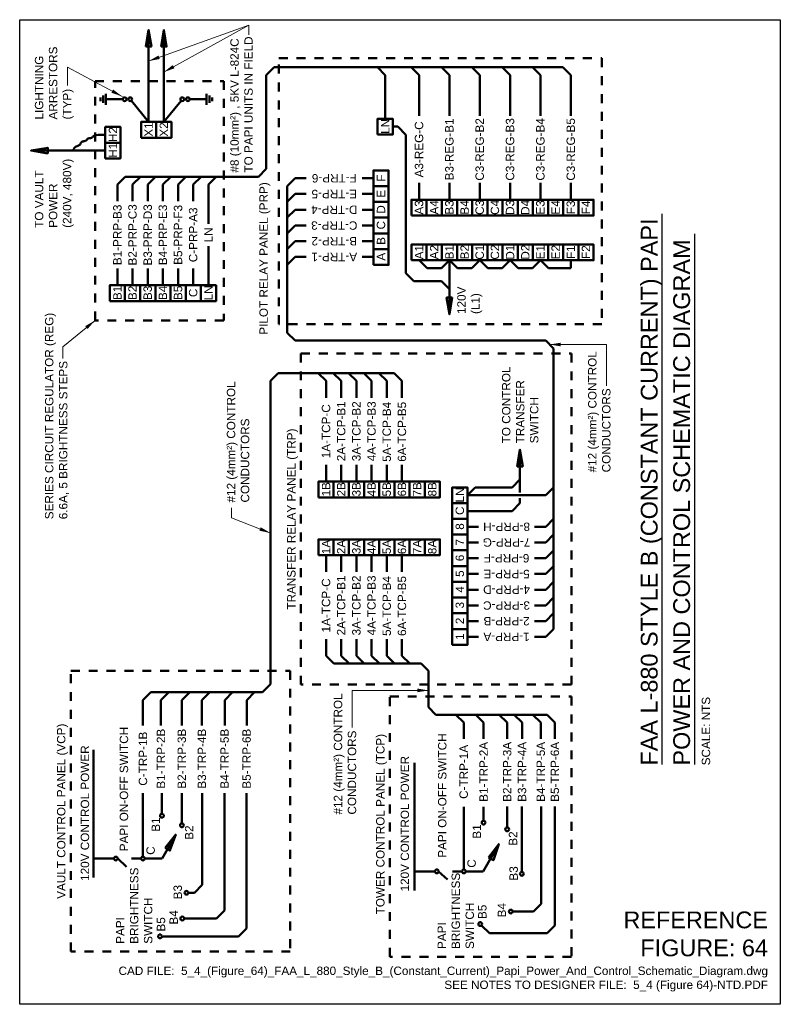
# Model space of a CAD drawing. Header units: inches. Extents: x 0 to 8.5, y 0 to 11.
import ezdxf
from ezdxf.enums import TextEntityAlignment as Align

# ---------------------------------------------------------------- set-up
doc = ezdxf.new("R2010")
doc.units = ezdxf.units.IN
doc.header["$LTSCALE"] = 0.5
doc.header["$MEASUREMENT"] = 0
doc.linetypes.add('HIDDEN2', pattern=[0.1875, 0.125, -0.0625])
doc.layers.get('0').update_dxf_attribs({"linetype": 'CONTINUOUS', "lineweight": 35})
for name, color, linetype, lineweight in [('E-AFLD-CIRC-SERS', 203, 'CONTINUOUS', 50), ('E-AFLD-DEVC', 23, 'CONTINUOUS', 50), ('E-GRND-EQUI', 83, 'CONTINUOUS', 50), ('G-ANNO-RDME', 5, 'CONTINUOUS', 18)]:
    doc.layers.add(name, color=color, linetype=linetype, lineweight=lineweight)
doc.layers.add('G-ANNO-TEXT', color=7, linetype='CONTINUOUS')
doc.layers.add('G-ANNO-TTLB', color=7, linetype='CONTINUOUS')
doc.styles.add('00-E-TITLE-1_1', font='arial.ttf', dxfattribs={"height": 0.1875})
doc.styles.add('01-E-BLDG-1_1', font='arial.ttf', dxfattribs={"height": 0.09375})
doc.styles.add('Arial', font='arial.ttf')
doc.dimstyles.new('01-E-BLDG-1_1', dxfattribs={"dimtxt": 0.09375, "dimasz": 0.125, "dimexe": 0.0625, "dimexo": 0.0625, "dimgap": 0.0625, "dimtad": 1, "dimdec": 4, "dimzin": 3, "dimdsep": 46, "dimlunit": 4, "dimtxsty": '01-E-BLDG-1_1', "dimcen": 0.0625, "dimclrd": 1, "dimclre": 1, "dimclrt": 256, "dimazin": 0, "dimtfac": 1, "dimtdec": 4, "dimtmove": 1, "dimatfit": 3, "dimfxl": 1, "dimfrac": 2, "dimtolj": 1, "dimtzin": 3, "dimlwd": 0, "dimlwe": 0, "dimarcsym": 0})

# ---------------------------------------------------------------- blocks, each defined once
blk = doc.blocks.new('HRUN1')
at = {"linetype": 'Continuous'}
h = blk.add_hatch(color=0, dxfattribs=at)
h.dxf.hatch_style = 1
h.paths.add_polyline_path([(-0.092, 0.0625), (-0.092, -0.0625), (0.283, 0)])
at = {"linetype": 'Continuous', "flags": 128}
blk.add_lwpolyline([(-0.092, 0.0625), (0.283, 0), (-0.092, -0.0625)], close=True, dxfattribs=at)
blk = doc.blocks.new('GROUND')
at = {"color": 0, "linetype": 'Continuous'}
for p, q in [((0, 0), (0, -0.37525)), ((0.124875, -0.37525), (-0.125125, -0.37525)), ((0.083375, -0.437625), (-0.0835, -0.437625)), ((0.041625, -0.500125), (-0.04175, -0.500125))]:
    blk.add_line(p, q, dxfattribs=at)

msp = doc.modelspace()

# ---------------------------------------------------------------- linework, layer by layer
at = {"layer": 'E-AFLD-CIRC-SERS'}
for p, q in [((1.441, 9.858), (1.441, 10.887)), ((1.611, 9.858), (1.611, 10.887)), ((2.755, 10.381), (2.843, 10.469)), ((6.071, 10.469), (2.843, 10.469)), ((4.085, 10.381), (3.997, 10.469)), ((4.463, 10.381), (4.375, 10.469)), ((4.802, 10.381), (4.714, 10.469)), ((5.141, 10.381), (5.053, 10.469)), ((5.48, 10.381), (5.392, 10.469)), ((5.819, 10.381), (5.732, 10.469)), ((6.159, 10.381), (6.071, 10.469)), ((2.755, 9.334), (2.755, 10.381)), ((4.085, 10.381), (4.085, 9.893)), ((4.463, 10.381), (4.463, 9.926)), ((4.802, 10.381), (4.802, 9.926)), ((5.141, 10.381), (5.141, 9.926)), ((5.48, 10.381), (5.48, 9.926)), ((5.819, 10.381), (5.819, 9.926)), ((6.159, 10.381), (6.159, 9.926)), ((1.441, 9.858), (1.248, 10.095)), ((1.611, 9.858), (1.804, 10.095)), ((4.169, 9.805), (4.227, 9.805)), ((4.317, 9.715), (4.227, 9.805)), ((4.317, 9.715), (4.317, 8.168)), ((0.957, 9.538), (0.127, 9.538)), ((1.092, 9.158), (1.179, 9.246)), ((1.179, 9.246), (2.667, 9.246)), ((1.261, 9.158), (1.349, 9.246)), ((1.431, 9.158), (1.519, 9.246)), ((1.6, 9.158), (1.688, 9.246)), ((1.77, 9.158), (1.858, 9.246)), ((1.939, 9.158), (2.027, 9.246)), ((2.109, 9.158), (2.197, 9.246)), ((2.667, 9.246), (2.755, 9.334)), ((1.092, 9.158), (1.092, 8.971)), ((1.261, 9.158), (1.261, 8.971)), ((1.431, 9.158), (1.431, 8.971)), ((1.6, 9.158), (1.6, 8.971)), ((1.77, 9.158), (1.77, 8.971)), ((1.939, 9.158), (1.939, 8.971)), ((2.109, 9.158), (2.109, 8.721)), ((3.078, 9.229), (2.99, 9.141)), ((2.99, 7.503), (2.99, 9.141)), ((3.203, 9.229), (3.078, 9.229)), ((3.953, 9.229), (3.828, 9.229)), ((4.463, 9.176), (4.463, 8.988)), ((4.802, 9.176), (4.802, 8.988)), ((5.141, 9.176), (5.141, 8.988)), ((5.48, 9.176), (5.48, 8.988)), ((5.819, 9.176), (5.819, 8.988)), ((6.159, 9.176), (6.159, 8.988)), ((3.078, 9.053), (2.99, 8.965)), ((3.203, 9.053), (3.078, 9.053)), ((3.953, 9.053), (3.828, 9.053)), ((3.078, 8.877), (2.99, 8.789)), ((3.203, 8.877), (3.078, 8.877)), ((3.953, 8.877), (3.828, 8.877)), ((3.078, 8.701), (2.99, 8.613)), ((3.203, 8.701), (3.078, 8.701)), ((3.953, 8.701), (3.828, 8.701)), ((2.109, 8.471), (2.109, 8.033)), ((3.078, 8.525), (2.99, 8.437)), ((3.203, 8.525), (3.078, 8.525)), ((3.953, 8.525), (3.828, 8.525)), ((3.078, 8.349), (2.99, 8.261)), ((3.203, 8.349), (3.078, 8.349)), ((3.953, 8.349), (3.828, 8.349)), ((4.552, 8.223), (4.463, 8.312)), ((4.802, 8.312), (4.714, 8.224)), ((4.802, 8.312), (4.802, 7.708)), ((4.891, 8.223), (4.802, 8.312)), ((5.141, 8.312), (5.053, 8.224)), ((5.231, 8.223), (5.141, 8.312)), ((5.48, 8.312), (5.392, 8.224)), ((5.57, 8.223), (5.48, 8.312)), ((5.819, 8.312), (5.732, 8.224)), ((5.909, 8.223), (5.819, 8.312)), ((6.159, 8.312), (6.159, 8.223)), ((1.092, 8.221), (1.092, 8.033)), ((1.261, 8.221), (1.261, 8.033)), ((1.431, 8.221), (1.431, 8.033)), ((1.6, 8.221), (1.6, 8.033)), ((1.77, 8.221), (1.77, 8.033)), ((1.939, 8.221), (1.939, 8.033)), ((4.406, 8.079), (4.317, 8.168)), ((4.552, 8.223), (4.714, 8.224)), ((4.891, 8.223), (5.053, 8.224)), ((5.231, 8.223), (5.392, 8.224)), ((5.57, 8.223), (5.732, 8.224)), ((5.909, 8.223), (6.159, 8.223)), ((4.712, 8.079), (4.406, 8.079)), ((4.802, 7.989), (4.712, 8.079)), ((3.078, 7.415), (2.99, 7.503)), ((5.879, 7.415), (3.078, 7.415)), ((5.966, 7.327), (5.879, 7.415)), ((5.966, 4.192), (5.966, 7.327)), ((2.802, 6.964), (2.89, 7.052)), ((2.89, 7.052), (4.184, 7.052)), ((3.424, 6.964), (3.336, 7.052)), ((3.593, 6.964), (3.505, 7.052)), ((3.763, 6.964), (3.675, 7.052)), ((3.932, 6.964), (3.845, 7.052)), ((4.102, 6.964), (4.014, 7.052)), ((4.272, 6.964), (4.184, 7.052)), ((2.802, 3.576), (2.802, 6.964)), ((3.424, 6.964), (3.424, 6.777)), ((3.593, 6.777), (3.593, 6.964)), ((3.763, 6.964), (3.763, 6.777)), ((3.932, 6.964), (3.932, 6.777)), ((4.102, 6.964), (4.102, 6.777)), ((4.272, 6.964), (4.272, 6.777)), ((5.591, 5.719), (5.591, 6.197)), ((3.424, 6.027), (3.424, 5.839)), ((3.593, 5.839), (3.593, 6.027)), ((3.763, 6.027), (3.763, 5.839)), ((3.932, 6.027), (3.932, 5.839)), ((4.102, 6.027), (4.102, 5.839)), ((4.272, 6.027), (4.272, 5.839)), ((5.591, 5.863), (5.504, 5.775)), ((5.091, 5.775), (5.004, 5.687)), ((5.091, 5.775), (5.504, 5.775)), ((5.966, 5.775), (5.879, 5.687)), ((5.879, 5.687), (5.004, 5.687)), ((5.591, 5.599), (5.591, 5.656)), ((5.504, 5.511), (5.004, 5.511)), ((5.591, 5.599), (5.504, 5.511)), ((5.966, 5.423), (5.879, 5.335)), ((5.129, 5.335), (5.004, 5.335)), ((5.879, 5.335), (5.754, 5.335)), ((5.966, 5.247), (5.879, 5.16)), ((5.129, 5.16), (5.004, 5.16)), ((5.879, 5.16), (5.754, 5.16)), ((5.966, 5.071), (5.879, 4.984)), ((3.424, 4.831), (3.424, 5.018)), ((3.593, 5.018), (3.593, 4.831)), ((3.763, 4.831), (3.763, 5.018)), ((3.932, 4.831), (3.932, 5.018)), ((4.102, 4.831), (4.102, 5.018)), ((4.272, 4.831), (4.272, 5.018)), ((5.129, 4.984), (5.004, 4.984)), ((5.879, 4.984), (5.754, 4.984)), ((5.966, 4.896), (5.879, 4.808)), ((5.129, 4.808), (5.004, 4.808)), ((5.879, 4.808), (5.754, 4.808)), ((5.129, 4.632), (5.004, 4.632)), ((5.879, 4.632), (5.754, 4.632)), ((5.966, 4.72), (5.879, 4.632)), ((5.966, 4.544), (5.879, 4.456)), ((5.129, 4.456), (5.004, 4.456)), ((5.879, 4.456), (5.754, 4.456)), ((5.966, 4.368), (5.879, 4.28)), ((5.129, 4.28), (5.004, 4.28)), ((5.879, 4.28), (5.754, 4.28)), ((5.966, 4.192), (5.879, 4.104)), ((3.424, 3.893), (3.424, 4.081)), ((3.593, 4.081), (3.593, 3.893)), ((3.763, 3.893), (3.763, 4.081)), ((3.932, 3.893), (3.932, 4.081)), ((4.102, 3.893), (4.102, 4.081)), ((4.272, 3.893), (4.272, 4.081)), ((5.129, 4.104), (5.004, 4.104)), ((5.879, 4.104), (5.754, 4.104)), ((3.512, 3.806), (3.424, 3.893)), ((3.681, 3.806), (3.593, 3.893)), ((3.851, 3.806), (3.763, 3.893)), ((4.02, 3.806), (3.932, 3.893)), ((4.19, 3.806), (4.102, 3.893)), ((4.359, 3.806), (4.272, 3.893)), ((3.512, 3.806), (4.488, 3.806)), ((4.568, 3.725), (4.488, 3.806)), ((4.568, 3.725), (4.568, 3.318)), ((2.713, 3.488), (2.802, 3.576)), ((1.377, 3.399), (1.465, 3.487)), ((1.465, 3.487), (2.713, 3.488)), ((1.579, 3.399), (1.668, 3.488)), ((1.813, 3.399), (1.902, 3.488)), ((2.037, 3.399), (2.126, 3.488)), ((2.291, 3.399), (2.379, 3.488)), ((2.537, 3.399), (2.625, 3.488)), ((1.377, 3.113), (1.377, 3.399)), ((1.579, 3.113), (1.579, 3.399)), ((1.813, 3.113), (1.813, 3.399)), ((2.037, 3.113), (2.037, 3.399)), ((2.291, 3.113), (2.291, 3.399)), ((2.537, 3.113), (2.537, 3.399)), ((4.652, 3.235), (4.568, 3.318)), ((4.652, 3.235), (5.894, 3.235)), ((4.962, 3.147), (4.874, 3.235)), ((5.184, 3.147), (5.096, 3.235)), ((5.448, 3.147), (5.36, 3.235)), ((5.615, 3.147), (5.526, 3.235)), ((5.823, 3.147), (5.734, 3.235)), ((5.981, 3.147), (5.894, 3.235)), ((4.962, 2.966), (4.962, 3.147)), ((5.184, 2.966), (5.184, 3.147)), ((5.448, 2.966), (5.448, 3.147)), ((5.615, 2.966), (5.615, 3.147)), ((5.823, 2.966), (5.823, 3.147)), ((5.981, 3.147), (5.982, 2.966)), ((0.825, 1.415), (0.825, 2.842)), ((4.412, 1.271), (4.412, 2.699)), ((1.377, 1.649), (1.377, 2.358)), ((1.59, 2.358), (1.59, 2.128)), ((1.813, 2.358), (1.813, 2.021)), ((2.041, 2.358), (2.041, 1.335)), ((2.29, 1.047), (2.29, 2.358)), ((2.535, 0.848), (2.535, 2.358)), ((4.964, 1.506), (4.964, 2.208)), ((5.184, 2.208), (5.184, 2.051)), ((5.448, 2.211), (5.448, 1.976)), ((5.612, 2.211), (5.612, 1.479)), ((5.828, 2.211), (5.828, 1.123)), ((5.981, 2.211), (5.981, 0.881)), ((1.591, 1.628), (1.744, 1.896)), ((5.178, 1.485), (5.353, 1.79)), ((0.825, 1.628), (1.053, 1.628)), ((1.096, 1.628), (1.193, 1.536)), ((1.251, 1.628), (1.356, 1.628)), ((1.398, 1.628), (1.592, 1.628)), ((4.412, 1.485), (4.64, 1.485)), ((4.682, 1.485), (4.78, 1.393)), ((4.838, 1.485), (4.943, 1.485)), ((4.985, 1.485), (5.178, 1.485)), ((1.953, 1.246), (2.041, 1.335)), ((1.953, 1.246), (1.885, 1.246)), ((5.828, 1.123), (5.741, 1.036)), ((2.201, 0.959), (2.29, 1.047)), ((5.741, 1.036), (5.509, 1.036)), ((1.838, 0.959), (2.201, 0.959)), ((5.25, 0.794), (5.162, 0.882)), ((5.981, 0.881), (5.894, 0.794)), ((2.447, 0.759), (2.535, 0.848)), ((5.25, 0.794), (5.894, 0.794)), ((1.589, 0.759), (2.447, 0.759))]:
    msp.add_line(p, q, dxfattribs=at)
at = {"layer": 'E-AFLD-CIRC-SERS', "flags": 128}
msp.add_lwpolyline([(0.957, 9.714), (0.912, 9.715), (0.878, 9.713), (0.854, 9.71), (0.837, 9.705), (0.826, 9.7), (0.819, 9.694), (0.814, 9.689), (0.81, 9.684), (0.805, 9.681), (0.8, 9.679), (0.794, 9.677), (0.787, 9.676), (0.781, 9.675), (0.775, 9.675), (0.769, 9.674), (0.764, 9.673), (0.761, 9.671), (0.758, 9.668), (0.755, 9.665), (0.753, 9.662), (0.75, 9.658), (0.748, 9.655), (0.745, 9.652), (0.741, 9.649), (0.735, 9.647), (0.729, 9.645), (0.723, 9.644), (0.716, 9.642), (0.709, 9.641), (0.702, 9.639), (0.696, 9.636), (0.691, 9.633), (0.687, 9.629), (0.684, 9.624), (0.681, 9.618), (0.678, 9.613), (0.675, 9.607), (0.671, 9.602), (0.666, 9.597), (0.659, 9.593), (0.651, 9.589), (0.642, 9.586), (0.633, 9.583), (0.623, 9.578), (0.615, 9.572), (0.608, 9.564), (0.603, 9.553), (0.602, 9.538)], dxfattribs=at)
at = {"layer": 'E-AFLD-CIRC-SERS'}
for centre in [(1.173, 10.111), (1.235, 10.111), (1.817, 10.111), (1.88, 10.111), (1.59, 2.107), (1.813, 2), (5.184, 2.03), (5.448, 1.955), (1.074, 1.628), (1.377, 1.628), (4.661, 1.485), (4.964, 1.485), (5.612, 1.458), (1.864, 1.246), (5.488, 1.036), (1.817, 0.959), (5.147, 0.897), (1.568, 0.759)]:
    msp.add_circle(centre, 0.021, dxfattribs=at)
at = {"layer": 'E-AFLD-DEVC', "linetype": 'HIDDEN2'}
for points in [[(2.895, 7.598), (2.895, 10.569), (6.504, 10.569), (6.504, 7.598)], [(0.842, 7.64), (0.842, 10.315), (2.28, 10.315), (2.28, 7.64)], [(3.142, 3.571), (3.142, 7.271), (6.167, 7.271), (6.167, 3.571)], [(0.571, 0.589), (0.571, 3.726), (3.024, 3.726), (3.024, 0.589)], [(4.136, 0.531), (4.136, 3.437), (6.167, 3.437), (6.167, 0.531)]]:
    msp.add_lwpolyline(points, close=True, dxfattribs=at)
at = {"layer": 'E-AFLD-DEVC'}
for points in [[(0.957, 9.626), (0.957, 9.802), (1.126, 9.802), (1.126, 9.626)], [(1.357, 9.682), (1.357, 9.858), (1.526, 9.858), (1.526, 9.682)], [(1.526, 9.682), (1.526, 9.858), (1.696, 9.858), (1.696, 9.682)], [(4, 9.717), (4, 9.893), (4.169, 9.893), (4.169, 9.717)], [(0.957, 9.45), (0.957, 9.626), (1.126, 9.626), (1.126, 9.45)], [(3.953, 9.141), (3.953, 9.317), (4.123, 9.317), (4.123, 9.141)], [(3.953, 8.965), (3.953, 9.141), (4.123, 9.141), (4.123, 8.965)], [(3.953, 8.789), (3.953, 8.965), (4.123, 8.965), (4.123, 8.789)], [(4.378, 8.812), (4.378, 8.988), (4.548, 8.988), (4.548, 8.812)], [(4.548, 8.812), (4.548, 8.988), (4.717, 8.988), (4.717, 8.812)], [(4.717, 8.812), (4.717, 8.988), (4.887, 8.988), (4.887, 8.812)], [(4.887, 8.812), (4.887, 8.988), (5.056, 8.988), (5.056, 8.812)], [(5.056, 8.812), (5.056, 8.988), (5.226, 8.988), (5.226, 8.812)], [(5.226, 8.812), (5.226, 8.988), (5.395, 8.988), (5.395, 8.812)], [(5.395, 8.812), (5.395, 8.988), (5.565, 8.988), (5.565, 8.812)], [(5.565, 8.812), (5.565, 8.988), (5.735, 8.988), (5.735, 8.812)], [(5.735, 8.812), (5.735, 8.988), (5.904, 8.988), (5.904, 8.812)], [(5.904, 8.812), (5.904, 8.988), (6.074, 8.988), (6.074, 8.812)], [(6.074, 8.812), (6.074, 8.988), (6.243, 8.988), (6.243, 8.812)], [(6.243, 8.812), (6.243, 8.988), (6.413, 8.988), (6.413, 8.812)], [(3.953, 8.613), (3.953, 8.789), (4.123, 8.789), (4.123, 8.613)], [(3.953, 8.437), (3.953, 8.613), (4.123, 8.613), (4.123, 8.437)], [(4.378, 8.312), (4.378, 8.488), (4.548, 8.488), (4.548, 8.312)], [(4.548, 8.312), (4.548, 8.488), (4.717, 8.488), (4.717, 8.312)], [(4.717, 8.312), (4.717, 8.488), (4.887, 8.488), (4.887, 8.312)], [(4.887, 8.312), (4.887, 8.488), (5.056, 8.488), (5.056, 8.312)], [(5.056, 8.312), (5.056, 8.488), (5.226, 8.488), (5.226, 8.312)], [(5.226, 8.312), (5.226, 8.488), (5.395, 8.488), (5.395, 8.312)], [(5.395, 8.312), (5.395, 8.488), (5.565, 8.488), (5.565, 8.312)], [(5.565, 8.312), (5.565, 8.488), (5.735, 8.488), (5.735, 8.312)], [(5.735, 8.312), (5.735, 8.488), (5.904, 8.488), (5.904, 8.312)], [(5.904, 8.312), (5.904, 8.488), (6.074, 8.488), (6.074, 8.312)], [(6.074, 8.312), (6.074, 8.488), (6.243, 8.488), (6.243, 8.312)], [(6.243, 8.312), (6.243, 8.488), (6.413, 8.488), (6.413, 8.312)], [(3.953, 8.261), (3.953, 8.437), (4.123, 8.437), (4.123, 8.261)], [(1.007, 7.857), (1.007, 8.033), (1.176, 8.033), (1.176, 7.857)], [(1.176, 7.857), (1.176, 8.033), (1.346, 8.033), (1.346, 7.857)], [(1.346, 7.857), (1.346, 8.033), (1.516, 8.033), (1.516, 7.857)], [(1.516, 7.857), (1.516, 8.033), (1.685, 8.033), (1.685, 7.857)], [(1.685, 7.857), (1.685, 8.033), (1.855, 8.033), (1.855, 7.857)], [(1.855, 7.857), (1.855, 8.033), (2.024, 8.033), (2.024, 7.857)], [(2.024, 7.857), (2.024, 8.033), (2.194, 8.033), (2.194, 7.857)], [(3.339, 5.663), (3.339, 5.839), (3.508, 5.839), (3.508, 5.663)], [(3.508, 5.663), (3.508, 5.839), (3.678, 5.839), (3.678, 5.663)], [(3.678, 5.663), (3.678, 5.839), (3.848, 5.839), (3.848, 5.663)], [(3.848, 5.663), (3.848, 5.839), (4.017, 5.839), (4.017, 5.663)], [(4.017, 5.663), (4.017, 5.839), (4.187, 5.839), (4.187, 5.663)], [(4.187, 5.663), (4.187, 5.839), (4.356, 5.839), (4.356, 5.663)], [(4.356, 5.663), (4.356, 5.839), (4.526, 5.839), (4.526, 5.663)], [(4.526, 5.663), (4.526, 5.839), (4.696, 5.839), (4.696, 5.663)], [(4.834, 5.599), (4.834, 5.775), (5.004, 5.775), (5.004, 5.599)], [(4.834, 5.423), (4.834, 5.599), (5.004, 5.599), (5.004, 5.423)], [(4.834, 5.248), (4.834, 5.423), (5.004, 5.423), (5.004, 5.248)], [(3.339, 5.018), (3.339, 5.194), (3.508, 5.194), (3.508, 5.018)], [(3.508, 5.018), (3.508, 5.194), (3.678, 5.194), (3.678, 5.018)], [(3.678, 5.018), (3.678, 5.194), (3.848, 5.194), (3.848, 5.018)], [(3.848, 5.018), (3.848, 5.194), (4.017, 5.194), (4.017, 5.018)], [(4.017, 5.018), (4.017, 5.194), (4.187, 5.194), (4.187, 5.018)], [(4.187, 5.018), (4.187, 5.194), (4.356, 5.194), (4.356, 5.018)], [(4.356, 5.018), (4.356, 5.194), (4.526, 5.194), (4.526, 5.018)], [(4.526, 5.018), (4.526, 5.194), (4.696, 5.194), (4.696, 5.018)], [(4.834, 5.072), (4.834, 5.248), (5.004, 5.248), (5.004, 5.072)], [(4.834, 4.896), (4.834, 5.072), (5.004, 5.072), (5.004, 4.896)], [(4.834, 4.72), (4.834, 4.896), (5.004, 4.896), (5.004, 4.72)], [(4.834, 4.544), (4.834, 4.72), (5.004, 4.72), (5.004, 4.544)], [(4.834, 4.368), (4.834, 4.544), (5.004, 4.544), (5.004, 4.368)], [(4.834, 4.192), (4.834, 4.368), (5.004, 4.368), (5.004, 4.192)], [(4.834, 4.016), (4.834, 4.192), (5.004, 4.192), (5.004, 4.016)]]:
    msp.add_lwpolyline(points, close=True, dxfattribs=at)
at = {"layer": 'G-ANNO-TEXT', "linetype": 'Continuous', "lineweight": 30}
for p, q in [((7.181, 2.68), (7.181, 8.83)), ((7.543, 2.68), (7.543, 8.606))]:
    msp.add_line(p, q, dxfattribs=at)
at = {"layer": 'G-ANNO-TTLB'}
msp.add_lwpolyline([(0, 11), (8.5, 11), (8.5, 0), (0, 0)], close=True, dxfattribs=at)

# ---------------------------------------------------------------- block references
at = {"layer": 'E-AFLD-CIRC-SERS', "xscale": 0.5, "yscale": 0.5, "zscale": 0.5}
for p, rotation in [((1.441, 10.745), 90), ((1.611, 10.745), 90), ((0.268, 9.538), 179.9999999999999), ((4.802, 7.85), 269.9999999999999), ((5.591, 6.055), 90), ((1.674, 1.773), 60.35209216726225), ((5.288, 1.665), 62.58798648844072)]:
    msp.add_blockref('HRUN1', p, dxfattribs=dict(at, rotation=rotation))
at = {"layer": 'E-GRND-EQUI', "yscale": 0.5, "zscale": 0.5}
for p, xscale, rotation in [((1.152, 10.111), 0.5, 269.9999999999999), ((1.901, 10.111), -0.5, 90)]:
    msp.add_blockref('GROUND', p, dxfattribs=dict(at, xscale=xscale, rotation=rotation))

# ---------------------------------------------------------------- texts
at = {"layer": 'G-ANNO-RDME', "attachment_point": 9, "rotation": 0}
for s, insert, char_height, width, style in [('REFERENCE FIGURE: 64', (8.362, 0.534), 0.1875, 1.66014, '00-E-TITLE-1_1'), ('CAD FILE:  5_4_(Figure_64)_FAA_L_880_Style_B_(Constant_Current)_Papi_Power_And_Control_Schematic_Diagram.dwg\\PSEE NOTES TO DESIGNER FILE:  5_4 (Figure 64)-NTD.PDF', (8.362, 0.143), 0.09375, 7.46181, '01-E-BLDG-1_1')]:
    msp.add_mtext(s, dxfattribs=dict(at, insert=insert, char_height=char_height, width=width, style=style))
at = {"layer": 'G-ANNO-TEXT', "style": 'Arial'}
for s, p in [('FAA L-880 STYLE B (CONSTANT CURRENT) PAPI', (7.185, 2.667)), ('POWER AND CONTROL SCHEMATIC DIAGRAM', (7.547, 2.667))]:
    msp.add_text(s, height=0.1875, rotation=90, dxfattribs=at).set_placement(p, align=Align.BOTTOM_LEFT)
at = {"layer": 'G-ANNO-TEXT', "style": '01-E-BLDG-1_1'}
msp.add_text('SCALE: NTS', height=0.0938, rotation=90, dxfattribs=at).set_placement((7.622, 2.67), align=Align.TOP_LEFT)
for s, insert, char_height, width, attachment_point, rotation in [('\\A1;#8 (10mm²) , 5KV L-824C TO PAPI UNITS IN FIELD', (2.354, 9.292), 0.09375, 1.52756, 1, 90), ('\\A1;LIGHTNING ARRESTORS (TYP)', (0.17, 9.885), 0.09375, 0.85784, 1, 90), ('\\A1;H2', (1.042, 9.717), 0.0938, 0.18029, 5, 90), ('\\A1;X1', (1.441, 9.773), 0.0938, 0.18029, 5, 90), ('\\A1;X2', (1.611, 9.773), 0.0938, 0.18029, 5, 90), ('\\A1;LN', (4.085, 9.808), 0.0938, 0.18029, 5, 90), ('\\A1;A3-REG-C', (4.463, 9.551), 0.09375, 0.75304, 5, 90), ('\\A1;B3-REG-B1', (4.802, 9.551), 0.09375, 0.75304, 5, 90), ('\\A1;C3-REG-B2', (5.141, 9.551), 0.09375, 0.75304, 5, 90), ('\\A1;C3-REG-B3', (5.48, 9.551), 0.09375, 0.75304, 5, 90), ('\\A1;C3-REG-B4', (5.819, 9.551), 0.09375, 0.75304, 5, 90), ('\\A1;C3-REG-B5', (6.159, 9.551), 0.09375, 0.75304, 5, 90), ('\\A1;H1', (1.042, 9.541), 0.0938, 0.18029, 5, 90), ('\\A1;TO VAULT POWER\\P(240V, 480V)', (0.17, 8.675), 0.09375, 0.96272, 1, 90), ('\\A1;F-TRP-6', (3.516, 9.229), 0.09375, 0.75304, 5, 180), ('\\A1;F', (4.038, 9.231), 0.0938, 0.18029, 5, 90), ('\\A1;E-TRP-5', (3.516, 9.053), 0.09375, 0.75304, 5, 180), ('\\A1;E', (4.038, 9.056), 0.0938, 0.18029, 5, 90), ('\\A1;B3-PRP-D3', (1.431, 8.596), 0.09375, 0.75304, 5, 90), ('\\A1;PILOT RELAY PANEL (PRP)', (2.801, 7.481), 0.09375, 2.0796, 7, 90), ('\\A1;D-TRP-4', (3.516, 8.877), 0.09375, 0.75304, 5, 180), ('\\A1;D', (4.038, 8.88), 0.0938, 0.18029, 5, 90), ('\\A1;A3', (4.463, 8.903), 0.0938, 0.18029, 5, 90), ('\\A1;A4', (4.632, 8.903), 0.0938, 0.18029, 5, 90), ('\\A1;B3', (4.802, 8.903), 0.0938, 0.18029, 5, 90), ('\\A1;B4', (4.972, 8.903), 0.0938, 0.18029, 5, 90), ('\\A1;C3', (5.141, 8.903), 0.0938, 0.18029, 5, 90), ('\\A1;C4', (5.311, 8.903), 0.0938, 0.18029, 5, 90), ('\\A1;D3', (5.48, 8.903), 0.0938, 0.18029, 5, 90), ('\\A1;D4', (5.65, 8.903), 0.0938, 0.18029, 5, 90), ('\\A1;E3', (5.819, 8.903), 0.0938, 0.18029, 5, 90), ('\\A1;E4', (5.989, 8.903), 0.0938, 0.18029, 5, 90), ('\\A1;F3', (6.159, 8.903), 0.0938, 0.18029, 5, 90), ('\\A1;F4', (6.328, 8.903), 0.0938, 0.18029, 5, 90), ('\\A1;B1-PRP-B3', (1.092, 8.596), 0.09375, 0.75304, 5, 90), ('\\A1;B2-PRP-C3', (1.261, 8.596), 0.09375, 0.75304, 5, 90), ('\\A1;B4-PRP-E3', (1.6, 8.596), 0.09375, 0.75304, 5, 90), ('\\A1;B5-PRP-F3', (1.77, 8.596), 0.09375, 0.75304, 5, 90), ('\\A1;C-PRP-A3', (1.939, 8.596), 0.09375, 0.75304, 5, 90), ('\\A1;C-TRP-3', (3.516, 8.701), 0.09375, 0.75304, 5, 180), ('\\A1;C', (4.038, 8.704), 0.0938, 0.18029, 5, 90), ('\\A1;LN', (2.109, 8.596), 0.0938, 0.75304, 5, 90), ('\\A1;B-TRP-2', (3.516, 8.525), 0.09375, 0.75304, 5, 180), ('\\A1;B', (4.038, 8.528), 0.0938, 0.18029, 5, 90), ('\\A1;A2', (4.632, 8.403), 0.0938, 0.18029, 5, 90), ('\\A1;B1', (4.802, 8.403), 0.0938, 0.18029, 5, 90), ('\\A1;B2', (4.972, 8.403), 0.0938, 0.18029, 5, 90), ('\\A1;C1', (5.141, 8.403), 0.0938, 0.18029, 5, 90), ('\\A1;C2', (5.311, 8.403), 0.0938, 0.18029, 5, 90), ('\\A1;D1', (5.48, 8.403), 0.0938, 0.18029, 5, 90), ('\\A1;D2', (5.65, 8.403), 0.0938, 0.18029, 5, 90), ('\\A1;A-TRP-1', (3.516, 8.349), 0.09375, 0.75304, 5, 180), ('\\A1;A', (4.038, 8.352), 0.0938, 0.18029, 5, 90), ('\\A1;A1', (4.463, 8.403), 0.0938, 0.18029, 5, 90), ('\\A1;E1', (5.819, 8.403), 0.0938, 0.18029, 5, 90), ('\\A1;E2', (5.989, 8.403), 0.0938, 0.18029, 5, 90), ('\\A1;F1', (6.159, 8.403), 0.0938, 0.18029, 5, 90), ('\\A1;F2', (6.328, 8.403), 0.0938, 0.18029, 5, 90), ('\\A1;B1', (1.092, 7.948), 0.0938, 0.18029, 5, 90), ('\\A1;B2', (1.261, 7.948), 0.0938, 0.18029, 5, 90), ('\\A1;B3', (1.431, 7.948), 0.0938, 0.18029, 5, 90), ('\\A1;B4', (1.6, 7.948), 0.0938, 0.18029, 5, 90), ('\\A1;B5', (1.77, 7.948), 0.0938, 0.18029, 5, 90), ('\\A1;C', (1.939, 7.948), 0.0938, 0.18029, 5, 90), ('\\A1;LN', (2.109, 7.948), 0.0938, 0.18029, 5, 90), ('\\A1;120V (L1)', (4.89, 7.712), 0.09375, 0.32237, 1, 90), ('\\A1;SERIES CIRCUIT REGULATOR (REG) 6.6A, 5 BRIGHTNESS STEPS', (0.283, 5.419), 0.09375, 2.35733, 1, 90), ('\\A1;#12 (4mm²) CONTROL CONDUCTORS', (6.352, 5.943), 0.09375, 1.43507, 1, 90), ('\\A1;TO CONTROL TRANSFER SWITCH', (5.39, 6.267), 0.09375, 0.87152, 1, 90), ('\\A1;#12 (4mm²) CONTROL CONDUCTORS', (2.315, 5.606), 0.09375, 1.43507, 1, 90), ('\\A1;3A-TCP-B2', (3.763, 6.402), 0.09375, 0.75304, 5, 90), ('\\A1;4A-TCP-B3', (3.932, 6.402), 0.09375, 0.75304, 5, 90), ('\\A1;1A-TCP-C', (3.424, 6.402), 0.09375, 0.75304, 5, 90), ('\\A1;2A-TCP-B1', (3.593, 6.402), 0.09375, 0.75304, 5, 90), ('\\A1;5A-TCP-B4', (4.102, 6.396), 0.09375, 0.75304, 5, 90), ('\\A1;6A-TCP-B5', (4.272, 6.396), 0.09375, 0.75304, 5, 90), ('\\A1;TRANSFER RELAY PANEL (TRP)', (3.111, 5.421), 0.09375, 2.0796, 8, 90), ('\\A1;1B', (3.424, 5.754), 0.0938, 0.18029, 5, 90), ('\\A1;2B', (3.593, 5.754), 0.0938, 0.16069, 5, 90), ('\\A1;3B', (3.763, 5.754), 0.0938, 0.14735, 5, 90), ('\\A1;4B', (3.932, 5.754), 0.0938, 0.14735, 5, 90), ('\\A1;5B', (4.102, 5.754), 0.0938, 0.1481, 5, 90), ('\\A1;6B', (4.272, 5.754), 0.0938, 0.15257, 5, 90), ('\\A1;7B', (4.441, 5.754), 0.0938, 0.14362, 5, 90), ('\\A1;8B', (4.611, 5.754), 0.0938, 0.14723, 5, 90), ('\\A1;LN', (4.919, 5.69), 0.0938, 0.13546, 5, 90), ('\\A1;C', (4.919, 5.514), 0.0938, 0.13546, 5, 90), ('\\A1;8', (4.919, 5.338), 0.0938, 0.13546, 5, 90), ('\\A1;8-PRP-H', (5.441, 5.335), 0.09375, 0.75304, 5, 180), ('\\A1;1A', (3.424, 5.109), 0.0938, 0.13546, 5, 90), ('\\A1;2A', (3.593, 5.109), 0.0938, 0.15731, 5, 90), ('\\A1;3A', (3.763, 5.109), 0.0938, 0.1529, 5, 90), ('\\A1;4A', (3.932, 5.109), 0.0938, 0.1529, 5, 90), ('\\A1;5A', (4.102, 5.109), 0.0938, 0.14034, 5, 90), ('\\A1;6A', (4.272, 5.109), 0.0938, 0.14477, 5, 90), ('\\A1;7A', (4.441, 5.109), 0.0938, 0.14477, 5, 90), ('\\A1;8A', (4.611, 5.109), 0.0938, 0.19643, 5, 90), ('\\A1;7', (4.919, 5.162), 0.0938, 0.13546, 5, 90), ('\\A1;7-PRP-G', (5.441, 5.16), 0.09375, 0.75304, 5, 180), ('\\A1;6', (4.919, 4.987), 0.0938, 0.13546, 5, 90), ('\\A1;6-PRP-F', (5.441, 4.984), 0.09375, 0.75304, 5, 180), ('\\A1;5-PRP-E', (5.441, 4.808), 0.09375, 0.75304, 5, 180), ('\\A1;1A-TCP-C', (3.424, 4.456), 0.09375, 0.75304, 5, 90), ('\\A1;2A-TCP-B1', (3.593, 4.456), 0.09375, 0.75304, 5, 90), ('\\A1;3A-TCP-B2', (3.763, 4.456), 0.09375, 0.75304, 5, 90), ('\\A1;4A-TCP-B3', (3.932, 4.456), 0.09375, 0.75304, 5, 90), ('\\A1;5A-TCP-B4', (4.102, 4.45), 0.09375, 0.75304, 5, 90), ('\\A1;6A-TCP-B5', (4.272, 4.45), 0.09375, 0.75304, 5, 90), ('\\A1;5', (4.919, 4.811), 0.0938, 0.13546, 5, 90), ('\\A1;4', (4.919, 4.635), 0.0938, 0.13546, 5, 90), ('\\A1;4-PRP-D', (5.441, 4.632), 0.09375, 0.75304, 5, 180), ('\\A1;3', (4.919, 4.459), 0.0938, 0.13546, 5, 90), ('\\A1;3-PRP-C', (5.441, 4.456), 0.09375, 0.75304, 5, 180), ('\\A1;2', (4.919, 4.283), 0.0938, 0.13546, 5, 90), ('\\A1;2-PRP-B', (5.441, 4.28), 0.09375, 0.75304, 5, 180), ('\\A1;1', (4.919, 4.107), 0.0938, 0.13546, 5, 90), ('\\A1;1-PRP-A', (5.441, 4.104), 0.09375, 0.75304, 5, 180), ('\\A1;#12 (4mm²) CONTROL CONDUCTORS', (3.51, 2.12), 0.09375, 1.43507, 1, 90), ('\\A1;VAULT CONTROL PANEL (VCP)', (0.539, 2.157), 0.09375, 2.0796, 8, 90), ('\\A1;C-TRP-1B', (1.378, 2.744), 0.09375, 0.77421, 5, 90), ('\\A1;B1-TRP-2B', (1.578, 2.744), 0.09375, 0.77421, 5, 90), ('\\A1;B2-TRP-3B', (1.812, 2.744), 0.09375, 0.77421, 5, 90), ('\\A1;B3-TRP-4B', (2.036, 2.744), 0.09375, 0.77421, 5, 90), ('\\A1;B4-TRP-5B', (2.29, 2.744), 0.09375, 0.77421, 5, 90), ('\\A1;B5-TRP-6B', (2.536, 2.744), 0.09375, 0.77421, 5, 90), ('\\A1;TOWER CONTROL PANEL (TCP)', (4.105, 2.013), 0.09375, 2.0796, 8, 90), ('\\A1;C-TRP-1A', (4.962, 2.597), 0.09375, 0.75304, 5, 90), ('\\A1;B1-TRP-2A', (5.184, 2.597), 0.09375, 0.76009, 5, 90), ('\\A1;B2-TRP-3A', (5.448, 2.597), 0.09375, 0.77421, 5, 90), ('\\A1;B3-TRP-4A', (5.614, 2.597), 0.09375, 0.76715, 5, 90), ('\\A1;B4-TRP-5A', (5.823, 2.597), 0.09375, 0.69659, 5, 90), ('\\A1;B5-TRP-6A', (5.981, 2.597), 0.09375, 0.77421, 5, 90), ('\\A1;PAPI BRIGHTNESS SWITCH', (1.076, 0.676), 0.09375, 0.62589, 1, 90), ('\\A1;PAPI BRIGHTNESS SWITCH', (4.67, 0.618), 0.09375, 0.62589, 1, 90)]:
    msp.add_mtext(s, dxfattribs=dict(at, insert=insert, char_height=char_height, width=width, attachment_point=attachment_point, rotation=rotation))
at = {"layer": 'G-ANNO-TEXT', "attachment_point": 1, "rotation": 90, "style": '01-E-BLDG-1_1'}
for s, insert, char_height in [('\\A1;PAPI ON-OFF SWITCH', (1.118, 1.71), 0.09375), ('\\A1;PAPI ON-OFF SWITCH', (4.675, 1.637), 0.09375), ('\\A1;120V CONTROL POWER', (0.682, 1.379), 0.09375), ('\\A1;120V CONTROL POWER', (4.257, 1.261), 0.09375), ('\\A1;B1', (1.474, 1.928), 0.0938), ('\\A1;B2', (1.847, 1.838), 0.0938), ('\\A1;B1', (5.062, 1.851), 0.0938), ('\\A1;B2', (5.466, 1.772), 0.0938), ('\\A1;C', (1.416, 1.67), 0.0938), ('\\A1;C', (5.003, 1.526), 0.0938), ('\\A1;B3', (5.473, 1.382), 0.0938), ('\\A1;B3', (1.719, 1.173), 0.0938), ('\\A1;B5', (5.123, 0.953), 0.0938), ('\\A1;B4', (5.341, 0.971), 0.0938), ('\\A1;B4', (1.674, 0.891), 0.0938), ('\\A1;B5', (1.532, 0.813), 0.0938)]:
    msp.add_mtext(s, dxfattribs=dict(at, insert=insert, char_height=char_height))

# ---------------------------------------------------------------- leaders
at = {"layer": 'G-ANNO-TEXT'}
for points in [[(1.441, 10.538), (2.56, 10.938), (2.56, 10.87)], [(1.611, 10.415), (2.56, 10.938), (2.56, 10.831)], [(1.145, 10.143), (0.534, 10.468), (0.534, 10.266)], [(0.842, 7.64), (0.483, 7.344), (0.483, 7.216)], [(5.922, 7.371), (6.559, 7.371), (6.559, 6.909)], [(2.802, 5.265), (2.368, 5.436), (2.368, 5.546)], [(4.569, 3.507), (3.714, 3.507), (3.714, 3.091)]]:
    msp.add_leader(points, dimstyle='01-E-BLDG-1_1', dxfattribs=at)

doc.saveas('drawing.dxf')
